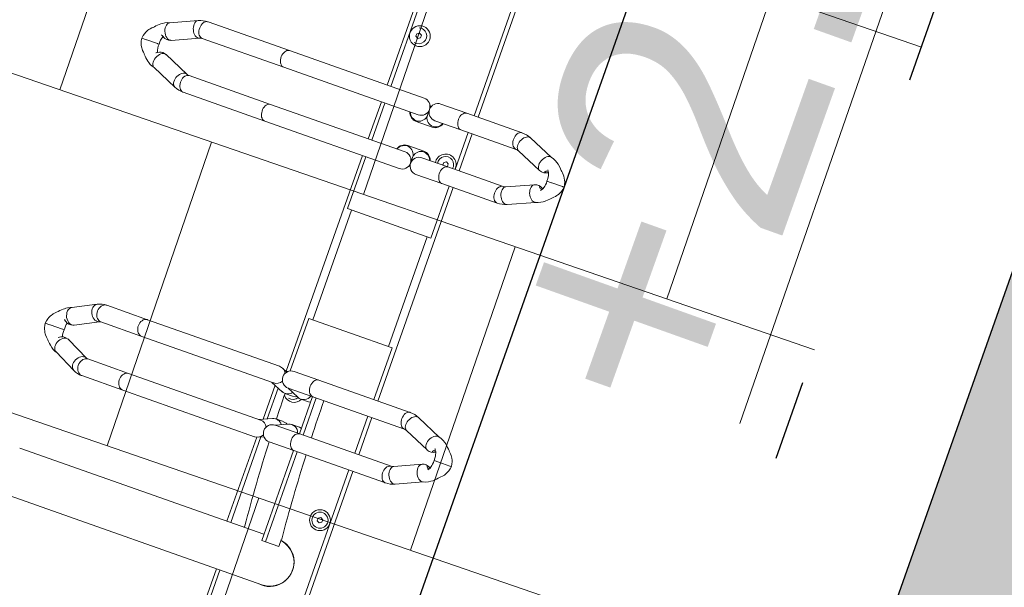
# Model space of a CAD drawing. Header units: metres. Extents: x 134157 to 138734, y 451157 to 455772.
# Tile 22 of 256: x 136359.502 to 136360.729, y 453249.146 to 453249.853. Entities that reach past the tile are written whole.
import ezdxf

# ---------------------------------------------------------------- set-up
doc = ezdxf.new("R2010")
doc.units = ezdxf.units.M
doc.linetypes.add('HIDDEN__G5', pattern=[1.125, 0.75, -0.375])
doc.linetypes.add('TR18X20__G2', pattern=[2.6, 1, -0.4, 0, -0.4, 0, -0.4, 0, -0.4])
doc.layers.add('-DR-alg-hulplijnen', color=210, linetype='Continuous', plot=False)
doc.layers.add('-DR-nw-gr-arc-gras', color=7, linetype='Continuous', true_color=0xb5d5a4)
for name, color, linetype in [('-DR-nw-inr-fietsparkeren Tulip Traverse', 2, 'Continuous'), ('-DR-nw-txt-hoogtemaat', 2, 'Continuous'), ('-DR-nw-vh-band 18-20x25', 2, 'TR18X20__G2'), ('-DR-nw-vh-kantverharding', 3, 'Continuous'), ('VELOPA-FIG15', 1, 'Continuous'), ('VELOPA-FIG25', 1, 'Continuous')]:
    doc.layers.add(name, color=color, linetype=linetype)
doc.layers.add('-DR-nw-rio-HWA 125', color=170, linetype='HIDDEN__G5', lineweight=13)
doc.layers.add('-DR-nw-vh-arc-tegels 300x300x45', color=253, linetype='Continuous', lineweight=9)
doc.layers.add('-DR-nw-vh-arc-sbs kf bruinrood rabat halfsteens', color=7, linetype='Continuous', lineweight=9, true_color=0xb88485)
doc.styles.add('Drong', font='txt', dxfattribs={"height": 1.8})

# ---------------------------------------------------------------- blocks, each defined once
blk = doc.blocks.new('Tulip Traverse')
at = {"layer": 'VELOPA-FIG15', "color": 252, "linetype": 'Continuous', "lineweight": 9}
for p, q in [((822.5, 50), (677.5, 50)), ((822.5, -50), (677.5, -50))]:
    blk.add_line(p, q, dxfattribs=at)
at = {"layer": 'VELOPA-FIG15', "color": 252, "linetype": 'Continuous', "lineweight": 9, "flags": 128}
for points in [[(538.7, 121.5), (538.4, 120.9), (537.6, 119.9), (536.5, 119.2), (535.2, 118.6), (533.6, 118.3), (531.9, 118.2), (530.1, 118.4), (528.2, 118.8), (526.3, 119.4), (524.5, 120.2), (522.9, 121.3), (521.4, 122.4), (520.2, 123.7), (519.2, 125.1), (518.6, 126.4), (518.2, 127.8), (518.2, 129.1), (518.6, 130.3)], [(586.3, 121.5), (586.6, 120.9), (587.4, 119.9), (588.5, 119.2), (589.8, 118.6), (591.4, 118.3), (593.1, 118.2), (594.9, 118.4), (596.8, 118.8), (598.7, 119.4), (600.5, 120.2), (602.1, 121.3), (603.6, 122.4), (604.8, 123.7), (605.8, 125.1), (606.4, 126.4), (606.8, 127.8), (606.8, 129.1), (606.4, 130.3)], [(538, 118.1), (537.8, 116.8), (537.3, 115.5), (536.4, 114.4), (535.3, 113.3), (533.9, 112.4), (532.2, 111.7), (530.4, 111.2), (528.5, 110.9), (526.5, 110.9), (524.6, 111), (522.7, 111.4), (520.9, 112.1), (519.4, 112.9), (518.1, 113.8), (517.1, 115), (516.4, 116.2), (516, 117.4), (516, 118.1)], [(587, 118.1), (587.2, 116.8), (587.7, 115.5), (588.6, 114.4), (589.7, 113.3), (591.1, 112.4), (592.8, 111.7), (594.6, 111.2), (596.5, 110.9), (598.5, 110.9), (600.4, 111), (602.3, 111.4), (604.1, 112.1), (605.6, 112.9), (606.9, 113.8), (607.9, 115), (608.6, 116.2), (609, 117.4), (609, 118.1)], [(913.7, 106), (913.4, 105.5), (912.6, 104.5), (911.5, 103.7), (910.2, 103.1), (908.6, 102.8), (906.9, 102.7), (905.1, 102.8), (903.2, 103.2), (901.3, 103.8), (899.5, 104.7), (897.9, 105.7), (896.4, 106.9), (895.2, 108.2), (894.2, 109.6), (893.6, 111), (893.2, 112.4), (893.2, 113.7), (893.6, 114.9), (893.6, 115)], [(961.3, 106), (961.6, 105.5), (962.4, 104.5), (963.5, 103.7), (964.8, 103.1), (966.4, 102.8), (968.1, 102.7), (969.9, 102.8), (971.8, 103.2), (973.7, 103.8), (975.5, 104.7), (977.1, 105.7), (978.6, 106.9), (979.8, 108.2), (980.8, 109.6), (981.4, 111), (981.8, 112.4), (981.8, 113.7), (981.4, 114.9), (981.4, 115)], [(913, 102.9), (912.8, 101.6), (912.3, 100.3), (911.4, 99.1), (910.3, 98), (908.9, 97.1), (907.2, 96.4), (905.4, 95.8), (903.5, 95.5), (901.5, 95.5), (899.6, 95.7), (897.7, 96.1), (895.9, 96.7), (894.4, 97.5), (893.1, 98.5), (892.1, 99.7), (891.4, 100.9), (891, 102.2), (891, 102.9)], [(962, 102.9), (962.2, 101.6), (962.7, 100.3), (963.6, 99.1), (964.7, 98), (966.1, 97.1), (967.8, 96.4), (969.6, 95.8), (971.5, 95.5), (973.5, 95.5), (975.4, 95.7), (977.3, 96.1), (979.1, 96.7), (980.6, 97.5), (981.9, 98.5), (982.9, 99.7), (983.6, 100.9), (984, 102.2), (984, 102.9)], [(538, 45.1), (537.8, 43.9), (537.3, 42.6), (536.4, 41.4), (535.3, 40.4), (533.9, 39.5), (532.2, 38.8), (530.4, 38.3), (528.5, 38), (526.5, 37.9), (524.6, 38.1), (522.7, 38.5), (520.9, 39.1), (519.4, 39.9), (518.1, 40.9), (517.1, 42), (516.4, 43.2), (516, 44.5), (516, 45.1)], [(587, 45.1), (587.2, 43.9), (587.7, 42.6), (588.6, 41.4), (589.7, 40.4), (591.1, 39.5), (592.8, 38.8), (594.6, 38.3), (596.5, 38), (598.5, 37.9), (600.4, 38.1), (602.3, 38.5), (604.1, 39.1), (605.6, 39.9), (606.9, 40.9), (607.9, 42), (608.6, 43.2), (609, 44.5), (609, 45.1)], [(913, -18.1), (912.8, -19.4), (912.3, -20.7), (911.4, -21.9), (910.3, -23), (908.9, -23.9), (907.2, -24.6), (905.4, -25.2), (903.5, -25.5), (901.5, -25.5), (899.6, -25.3), (897.7, -24.9), (895.9, -24.3), (894.4, -23.5), (893.1, -22.5), (892.1, -21.3), (891.4, -20.1), (891, -18.8), (891, -18.1)], [(962, -18.1), (962.2, -19.4), (962.7, -20.7), (963.6, -21.9), (964.7, -23), (966.1, -23.9), (967.8, -24.6), (969.6, -25.2), (971.5, -25.5), (973.5, -25.5), (975.4, -25.3), (977.3, -24.9), (979.1, -24.3), (980.6, -23.5), (981.9, -22.5), (982.9, -21.3), (983.6, -20.1), (984, -18.8), (984, -18.1)], [(538, -189), (537.8, -190.3), (537.3, -191.6), (536.4, -192.7), (535.3, -193.8), (533.9, -194.7), (532.2, -195.4), (530.4, -196), (528.5, -196.3), (526.5, -196.3), (524.6, -196.1), (522.7, -195.7), (520.9, -195.1), (519.4, -194.3), (518.1, -193.3), (517.1, -192.2), (516.4, -190.9), (516, -189.6), (516, -189)], [(587, -189), (587.2, -190.3), (587.7, -191.6), (588.6, -192.7), (589.7, -193.8), (591.1, -194.7), (592.8, -195.4), (594.6, -196), (596.5, -196.3), (598.5, -196.3), (600.4, -196.1), (602.3, -195.7), (604.1, -195.1), (605.6, -194.3), (606.9, -193.3), (607.9, -192.2), (608.6, -190.9), (609, -189.6), (609, -189)], [(913, -244.2), (912.8, -245.7), (912.3, -247.1), (911.4, -248.5), (910.3, -249.7), (908.9, -250.7), (907.2, -251.6), (905.4, -252.1), (903.5, -252.5), (901.5, -252.5), (899.6, -252.3), (897.7, -251.9), (895.9, -251.2), (894.4, -250.2), (893.1, -249.1), (892.1, -247.8), (891.4, -246.4), (891, -244.9), (891, -244.2)], [(962, -244.2), (962.2, -245.7), (962.7, -247.1), (963.6, -248.5), (964.7, -249.7), (966.1, -250.7), (967.8, -251.6), (969.6, -252.1), (971.5, -252.5), (973.5, -252.5), (975.4, -252.3), (977.3, -251.9), (979.1, -251.2), (980.6, -250.2), (981.9, -249.1), (982.9, -247.8), (983.6, -246.4), (984, -244.9), (984, -244.2)], [(538, -296.7), (537.8, -298.1), (537.3, -299.3), (536.4, -300.5), (535.3, -301.6), (533.9, -302.5), (532.2, -303.2), (530.4, -303.7), (528.5, -304), (526.5, -304.1), (524.6, -303.9), (522.7, -303.5), (520.9, -302.9), (519.4, -302.1), (518.1, -301.1), (517.1, -299.9), (516.4, -298.7), (516, -297.4), (516, -296.7)], [(539.1, -301.9), (538.9, -303.2), (538.4, -304.6), (537.6, -306), (536.5, -307.3), (535.2, -308.6), (533.6, -309.7), (531.9, -310.6), (530.1, -311.4), (528.2, -311.9), (526.3, -312.1), (524.5, -312.2), (522.9, -312), (521.4, -311.5), (520.2, -310.8), (519.2, -309.9), (518.6, -308.9)], [(538.7, -300), (538.9, -300.6), (539.1, -301.9)], [(586.3, -300), (586.1, -300.6), (585.9, -301.9)], [(585.9, -301.9), (586.1, -303.2), (586.6, -304.6), (587.4, -306), (588.5, -307.3), (589.8, -308.6), (591.4, -309.7), (593.1, -310.6), (594.9, -311.4), (596.8, -311.9), (598.7, -312.1), (600.5, -312.2), (602.1, -312), (603.6, -311.5), (604.8, -310.8), (605.8, -309.9), (606.4, -308.9)], [(587, -296.7), (587.2, -298.1), (587.7, -299.3), (588.6, -300.5), (589.7, -301.6), (591.1, -302.5), (592.8, -303.2), (594.6, -303.7), (596.5, -304), (598.5, -304.1), (600.4, -303.9), (602.3, -303.5), (604.1, -302.9), (605.6, -302.1), (606.9, -301.1), (607.9, -299.9), (608.6, -298.7), (609, -297.4), (609, -296.7)], [(913, -298.2), (912.8, -299.7), (912.3, -301.2), (911.4, -302.5), (910.3, -303.7), (908.9, -304.8), (907.2, -305.6), (905.4, -306.2), (903.5, -306.5), (901.5, -306.6), (899.6, -306.4), (897.7, -305.9), (895.9, -305.2), (894.4, -304.3), (893.1, -303.1), (892.1, -301.8), (891.4, -300.4), (891, -299), (891, -298.2)], [(914.1, -302.7), (913.9, -304.2), (913.4, -305.8), (912.6, -307.3), (911.5, -308.7), (910.2, -310.1), (908.6, -311.2), (906.9, -312.2), (905.1, -312.9), (903.2, -313.4), (901.3, -313.6), (899.5, -313.5), (897.9, -313.1), (896.4, -312.5), (895.2, -311.6), (894.2, -310.6), (893.8, -309.9)], [(913.5, -300), (913.9, -301.2), (914.1, -302.7)], [(961.5, -300), (961.1, -301.2), (960.9, -302.7)], [(960.9, -302.7), (961.1, -304.2), (961.6, -305.8), (962.4, -307.3), (963.5, -308.7), (964.8, -310.1), (966.4, -311.2), (968.1, -312.2), (969.9, -312.9), (971.8, -313.4), (973.7, -313.6), (975.5, -313.5), (977.1, -313.1), (978.6, -312.5), (979.8, -311.6), (980.8, -310.6), (981.2, -309.9)], [(962, -298.2), (962.2, -299.7), (962.7, -301.2), (963.6, -302.5), (964.7, -303.7), (966.1, -304.8), (967.8, -305.6), (969.6, -306.2), (971.5, -306.5), (973.5, -306.6), (975.4, -306.4), (977.3, -305.9), (979.1, -305.2), (980.6, -304.3), (981.9, -303.1), (982.9, -301.8), (983.6, -300.4), (984, -299), (984, -298.2)]]:
    blk.add_lwpolyline(points, dxfattribs=at)
at = {"layer": 'VELOPA-FIG25', "color": 252, "linetype": 'Continuous', "lineweight": 9}
for p, q in [((562.5, 188.4), (562.5, 190)), ((562.5, 188), (562.5, 188.4)), ((562.5, 174), (562.5, 188)), ((562.5, 174), (562.5, 173.7)), ((562.5, 173.7), (562.5, 167.5)), ((937.5, 172), (937.5, 173.7)), ((937.5, 171.6), (937.5, 172)), ((532.8, 163), (518.6, 130.3)), ((606.4, 130.3), (592.2, 163)), ((937.5, 157.2), (937.5, 171.6)), ((538.7, 121.5), (553.1, 154.4)), ((571.9, 154.4), (586.3, 121.5)), ((937.5, 157.2), (937.5, 156.9)), ((937.5, 156.9), (937.5, 150.7)), ((907.9, 147), (893.6, 115)), ((913.7, 106), (928, 138.2)), ((947, 138.2), (961.3, 106)), ((981.4, 115), (967.1, 147)), ((516, 118.1), (516, 45.1)), ((538, 45.1), (538, 118.1)), ((587, 118.1), (587, 45.1)), ((609, 45.1), (609, 118.1)), ((891, 102.9), (891, -18.1)), ((913, -18.1), (913, 102.9)), ((962, 102.9), (962, -18.1)), ((984, -18.1), (984, 102.9)), ((516, 60), (234, 60)), ((516, 54.7), (234, 54.7)), ((587, 60), (538, 60)), ((587, 54.7), (538, 54.7)), ((891, 60), (609, 60)), ((677.5, 54.7), (609, 54.7)), ((677.5, -55.3), (677.5, 54.7)), ((891, 54.7), (822.5, 54.7)), ((822.5, 54.7), (822.5, -55.3)), ((962, 60), (913, 60)), ((962, 54.7), (913, 54.7)), ((1266, 60), (984, 60)), ((1266, 54.7), (984, 54.7)), ((516, 45.1), (516, 10.8)), ((538, 10.8), (538, 45.1)), ((581.5, 41.5), (583.3, 44.5)), ((583.3, 38.5), (581.5, 41.5)), ((583.3, 44.5), (586.7, 44.5)), ((586.7, 38.5), (583.3, 38.5)), ((586.7, 44.5), (587, 44)), ((587, 39), (586.7, 38.5)), ((587, 45.1), (587, 10.8)), ((609, 10.8), (609, 45.1)), ((1051.5, 41.5), (1053.3, 44.5)), ((1053.3, 38.5), (1051.5, 41.5)), ((1053.3, 44.5), (1056.7, 44.5)), ((1056.7, 38.5), (1053.3, 38.5)), ((1056.7, 44.5), (1058.5, 41.5)), ((1058.5, 41.5), (1056.7, 38.5)), ((522.7, 0.6), (522.7, -1.1)), ((546.6, -10.8), (546.6, 10.2)), ((578.4, 10.2), (578.4, -10.8)), ((602.3, -1.1), (602.3, 0.6)), ((1093, 4.2), (1103, 4.2)), ((1103, -13.7), (1103, 4.2)), ((516, -11.3), (516, -189)), ((527, -0.3), (534.5, -0.3)), ((534.7, -0.3), (534.5, -0.3)), ((538, -189), (538, -11.3)), ((587, -11.3), (587, -189)), ((590.5, -0.3), (590.3, -0.3)), ((590.5, -0.3), (598, -0.3)), ((609, -189), (609, -11.3)), ((1155.1, -341.2), (1155.1, -0.1)), ((891, -18.1), (891, -50.6)), ((913, -13.7), (962, -13.7)), ((913, -50.6), (913, -18.1)), ((913, -18.6), (962, -18.6)), ((920.7, -31.3), (920.7, -21.2)), ((954.3, -21.2), (954.3, -31.3)), ((962, -18.1), (962, -50.6)), ((984, -13.7), (1103, -13.7)), ((984, -50.6), (984, -18.1)), ((984, -18.6), (1103, -18.6)), ((1094.9, -18.6), (1094.9, -341.1)), ((1103, -13.7), (1103, -18.6)), ((913, -51.2), (919.8, -35.5)), ((955.2, -35.5), (962, -51.2)), ((441.5, -43.5), (443.3, -40.5)), ((443.3, -46.5), (441.5, -43.5)), ((443.3, -40.5), (446.7, -40.5)), ((446.7, -46.5), (443.3, -46.5)), ((446.7, -40.5), (448.5, -43.5)), ((448.5, -43.5), (446.7, -46.5)), ((920.7, -52.2), (920.7, -42.1)), ((954.3, -42.1), (954.3, -52.2)), ((1094.9, -44.5), (1093, -44.5)), ((405.2, -55.3), (516, -55.3)), ((516, -60), (405.2, -60)), ((538, -55.3), (587, -55.3)), ((587, -60), (538, -60)), ((609, -55.3), (677.5, -55.3)), ((894, -60), (609, -60)), ((822.5, -55.3), (892, -55.3)), ((894.8, -58.9), (891.9, -65.6)), ((913, -72.1), (919.8, -56.4)), ((955.2, -56.4), (962, -72.1)), ((983.1, -65.6), (980.2, -58.9)), ((1155.1, -55.3), (1266, -55.3)), ((1266, -60), (1155.1, -60)), ((891, -69.9), (891, -244.2)), ((913, -244.2), (913, -69.9)), ((959.9, -67.3), (915.1, -67.3)), ((957.8, -62.4), (917.2, -62.4)), ((962, -69.9), (962, -244.2)), ((1094.9, -62.4), (981.7, -62.4)), ((1094.9, -67.3), (983.7, -67.3)), ((984, -244.2), (984, -69.9)), ((516, -189), (516, -296.7)), ((538, -296.7), (538, -189)), ((587, -189), (587, -296.7)), ((609, -296.7), (609, -189)), ((891, -244.2), (891, -298.2)), ((913, -298.2), (913, -244.2)), ((962, -244.2), (962, -298.2)), ((984, -298.2), (984, -244.2)), ((553.1, -332.4), (538.7, -300)), ((586.3, -300), (571.9, -332.4)), ((927.8, -328.3), (913.5, -300)), ((961.5, -300), (947.2, -328.3)), ((518.6, -308.9), (532.9, -341.3)), ((592.1, -341.3), (606.4, -308.9)), ((893.8, -309.9), (908.2, -338.2)), ((966.8, -338.2), (981.2, -309.9)), ((928.1, -329), (927.9, -328.4)), ((947.1, -328.4), (946.9, -329.1)), ((553.2, -332.7), (553.1, -332.4)), ((571.9, -332.4), (571.8, -332.7)), ((937.5, -339.9), (937.5, -337.9)), ((937.5, -339.9), (937.5, -340.3)), ((937.5, -356.6), (937.5, -340.3)), ((562.5, -346.7), (562.5, -345)), ((562.5, -346.7), (562.5, -347.1)), ((562.5, -361.4), (562.5, -347.1)), ((562.5, -361.7), (562.5, -361.4)), ((562.5, -367.9), (562.5, -361.7)), ((937.5, -357), (937.5, -356.6)), ((937.5, -363), (937.5, -357))]:
    blk.add_line(p, q, dxfattribs=at)
at = {"layer": 'VELOPA-FIG25', "color": 252, "linetype": 'Continuous', "lineweight": 9, "flags": 128}
for points in [[(562.5, 190), (559.1, 189.5), (556.3, 188.7), (553.8, 187.6), (552.1, 186.7), (551, 186.1), (550.5, 185.7), (549.7, 185.2), (548.1, 183.9), (546.5, 182.3), (545.9, 181.5), (545.2, 180.9), (543.9, 179.8), (542.5, 178.5), (540.2, 176.1), (538, 173.6), (536.6, 171.5), (535.1, 169), (533.7, 166), (532.6, 162.3)], [(592.4, 162.3), (591.3, 166), (589.9, 169), (588.4, 171.5), (587, 173.6), (584.1, 176.9), (582.5, 178.5), (581.1, 179.8), (580.4, 180.4), (579.8, 180.9), (579.1, 181.5), (578.5, 182.3), (576.9, 183.9), (575.3, 185.2), (574.2, 186), (573.5, 186.4), (572.4, 187), (570.8, 187.8), (568.7, 188.7), (565.9, 189.5), (562.5, 190)], [(937.5, 173.7), (934.2, 173.2), (931.6, 172.5), (929.7, 171.7), (927.6, 170.8), (926.1, 169.9), (924.7, 168.9), (922.8, 167.3), (921.1, 165.5), (920.4, 164.7), (919.7, 164.2), (918.2, 162.9), (916.5, 161.2), (913.2, 157.6), (911.8, 155.7), (910.3, 153.2), (908.8, 150.1), (907.6, 146.2)], [(967.4, 146.2), (966.2, 150.1), (964.7, 153.2), (963.2, 155.7), (961.8, 157.6), (958.5, 161.2), (956.8, 162.9), (955.3, 164.2), (954.6, 164.7), (953.9, 165.5), (952.2, 167.3), (950.3, 168.9), (948.9, 169.9), (947.4, 170.8), (945.3, 171.7), (943.4, 172.5), (940.8, 173.2), (937.5, 173.7)], [(532.7, 162.3), (532.6, 161.4), (532.8, 159.9), (533.3, 158.4), (534.3, 156.9), (535.6, 155.5), (537.2, 154.2), (539, 153.1), (541, 152.2), (543, 151.6), (545, 151.2), (547, 151.1), (548.8, 151.4), (550.4, 151.9), (551.7, 152.6), (552.7, 153.6), (553.1, 154.5)], [(551.7, 165.8), (552.2, 164.9), (552.7, 163.8), (553, 162.7), (553, 162), (552.9, 161.5), (552.6, 161.3), (552.1, 161.4), (551.5, 161.9), (551, 162.6), (550.8, 163.7), (550.7, 164.7), (550.7, 165.2)], [(562.5, 167.4), (565.1, 167.6), (567.4, 167.4), (569.3, 167.1), (570.8, 166.7), (573.1, 165.9), (575, 164.8), (575.7, 164.2), (576.1, 163.9), (576.2, 163.8), (576.2, 163.9)], [(592.3, 162.3), (592.5, 161.4), (592.3, 159.9), (591.7, 158.4), (590.7, 156.9), (589.4, 155.5), (587.8, 154.2), (586, 153.1), (584, 152.2), (582, 151.6), (580, 151.2), (578, 151.1), (576.2, 151.4), (574.6, 151.9), (573.3, 152.6), (572.3, 153.6), (571.9, 154.5)], [(572, 162.2), (572.1, 161.6), (572.3, 161.4), (572.8, 161.4), (573.4, 161.7), (574, 162.5), (574.2, 163.6), (574.3, 164.7), (574.3, 165.2)], [(923.5, 147), (923.5, 147), (923.6, 147.1), (924, 147.4), (924.7, 147.9), (925.6, 148.5), (926.8, 149.1), (928.2, 149.7), (929.8, 150.1), (931.8, 150.5), (934.4, 150.8), (937.5, 150.7)], [(927, 149.2), (927.2, 148.8), (927.7, 147.7), (928, 146.6), (928, 145.8), (927.9, 145.3), (927.6, 145.1), (927.1, 145.2), (926.5, 145.6), (926, 146.3), (925.8, 147.3), (925.7, 148.4), (925.7, 148.5)], [(937.5, 150.7), (940.1, 150.8), (942.4, 150.6), (944.3, 150.4), (945.8, 150), (948.1, 149.2), (950, 148.1), (950.7, 147.6), (951.1, 147.3), (951.3, 147.2), (951.3, 147.2)], [(947, 146), (947.1, 145.4), (947.3, 145.1), (947.8, 145.1), (948.4, 145.4), (949, 146.2), (949.2, 147.3), (949.3, 148.4), (949.3, 148.5)], [(907.7, 146.2), (907.6, 145.2), (907.8, 143.7), (908.3, 142.2), (909.3, 140.7), (910.6, 139.3), (912.2, 137.9), (914, 136.8), (916, 135.9), (918, 135.3), (920, 134.9), (922, 134.9), (923.8, 135.1), (925.4, 135.7), (926.7, 136.5), (927.7, 137.5), (928, 138.3)], [(967.3, 146.2), (967.5, 145.2), (967.3, 143.7), (966.7, 142.2), (965.7, 140.7), (964.4, 139.3), (962.8, 137.9), (961, 136.8), (959, 135.9), (957, 135.3), (955, 134.9), (953, 134.9), (951.2, 135.1), (949.6, 135.7), (948.3, 136.5), (947.3, 137.5), (947, 138.3)], [(920.6, -21.2), (920.7, -21.1), (920.2, -18.6)], [(954.4, -21.2), (954.3, -21.1), (954.8, -18.6)], [(919.1, -37), (920.1, -38.6), (920.6, -42.1)], [(955.9, -37), (954.9, -38.6), (954.4, -42.1)], [(894.1, -60.4), (893.9, -59.5), (893.7, -57.8)], [(908.2, -338.2), (908.3, -338.5), (909.3, -339.8), (910.6, -340.8), (912.2, -341.5), (914, -341.9), (916, -341.9), (918, -341.6), (920, -341), (922, -340.2), (923.8, -339), (925.4, -337.6), (926.7, -336.1), (927.7, -334.4), (928.3, -332.7), (928.5, -331.1)], [(928.5, -331.1), (928.3, -329.5), (927.8, -328.3)], [(946.6, -331.1), (946.8, -329.5), (947.2, -328.3)], [(966.8, -338.2), (966.7, -338.5), (965.7, -339.8), (964.4, -340.8), (962.8, -341.5), (961, -341.9), (959, -341.9), (957, -341.6), (955, -341), (953, -340.2), (951.2, -339), (949.6, -337.6), (948.3, -336.1), (947.3, -334.4), (946.8, -332.7), (946.6, -331.1)], [(532.9, -341.1), (533.7, -344), (535.1, -347), (536.6, -349.5), (537.9, -351.4), (540.9, -354.8), (542.5, -356.4), (544, -357.7), (544.6, -358.3), (545.2, -358.8), (545.8, -359.4), (546.5, -360.2), (548.1, -361.8), (549.7, -363.1), (550.8, -363.9), (551.5, -364.3), (552.6, -364.9), (554.2, -365.7), (556.3, -366.6), (559.1, -367.4), (562.5, -367.9)], [(533, -341.3), (533.3, -342), (534.3, -343.1), (535.6, -343.9), (537.2, -344.4), (539, -344.6), (541, -344.6), (543, -344.2), (545, -343.6), (547, -342.7), (548.8, -341.5), (550.4, -340.2), (551.7, -338.8), (552.7, -337.3), (553.3, -335.8), (553.5, -334.3)], [(552.3, -342.7), (552.2, -342.9), (551.6, -343.9), (551, -345.1), (550.8, -345.9), (550.7, -346.2), (550.7, -346.2)], [(553.5, -334.3), (553.3, -332.9), (553, -332.4)], [(562.5, -367.9), (565.9, -367.4), (568.7, -366.6), (571.2, -365.5), (572.9, -364.7), (574, -364), (574.5, -363.6), (575.3, -363.1), (576.9, -361.8), (578.5, -360.2), (579.2, -359.4), (579.8, -358.8), (580.4, -358.3), (581, -357.7), (582.5, -356.4), (584.1, -354.8), (587.1, -351.4), (588.5, -349.5), (589.9, -347), (591.3, -344), (592.1, -341.1)], [(571.7, -333.1), (571.2, -335), (571, -337.3), (571.3, -339.4), (571.8, -341.1), (572.9, -343.5), (573.4, -344.3), (573.8, -344.9), (574, -345.3), (574, -345.3)], [(571.6, -334.3), (571.8, -332.9), (572, -332.4)], [(592, -341.3), (591.7, -342), (590.7, -343.1), (589.4, -343.9), (587.8, -344.4), (586, -344.6), (584, -344.6), (582, -344.2), (580, -343.6), (578, -342.7), (576.2, -341.5), (574.6, -340.2), (573.3, -338.8), (572.3, -337.3), (571.8, -335.8), (571.6, -334.3)], [(908.1, -338), (908.8, -340.4), (910.2, -343.1), (911.5, -345.1), (912.6, -346.5), (913.6, -347.8), (915, -349.4), (916.7, -351), (918.5, -352.6), (920, -354.2), (921.3, -355.6), (922.5, -356.8), (923.4, -357.5), (924.3, -358.2), (925.6, -359.1), (927.5, -360.2), (929.4, -361), (931.6, -361.8), (934.4, -362.5), (937.5, -363)], [(926.9, -339.6), (926.6, -340.1), (926, -341.1), (925.8, -341.8), (925.7, -342), (925.7, -341.8), (925.8, -341.3), (925.8, -340.6)], [(937.5, -363), (940.4, -362.6), (943, -361.9), (945.1, -361.2), (946.9, -360.4), (948.8, -359.4), (950.2, -358.6), (951.2, -357.9), (953.6, -355.8), (955.4, -353.8), (956.2, -352.9), (957.2, -352), (958.4, -351), (959.7, -349.7), (961.4, -347.8), (963.5, -345.1), (965, -342.8), (966.3, -340.1), (967, -338)]]:
    blk.add_lwpolyline(points, dxfattribs=at)
at = {"layer": 'VELOPA-FIG25', "color": 252, "linetype": 'Continuous', "lineweight": 9}
for centre, radius in [((1055, 41.5), 13), ((1055, 41.5), 10), ((445, -42), 13)]:
    blk.add_circle(centre, radius, dxfattribs=at)
for centre, radius, start, end in [((560, 149.1), 18.5, 82.1098, 127.3763), ((541.7, 159), 12.3, 338.4965, 33.8595), ((581.6, 158.8), 10.6, 147.1944, 204.338), ((579.5, 161.4), 7.59, 145.2636, 174.2273), ((916.8, 142.9), 12.2, 337.8613, 31.5545), ((956.5, 142.7), 10.6, 146.3888, 204.8402), ((953.7, 145.5), 6.81, 146.8801, 175.2455), ((546.4, 118), 30.4, 156.2888, 179.9028), ((578.5, 118), 30.5, 0.1365, 23.6714), ((546.4, 118), 8.35, 155.776, 179.712), ((578.5, 118), 8.54, 0.5484, 23.9635), ((920.6, 102.9), 29.6, 155.7871, 179.8918), ((954.3, 102.8), 29.7, 0.1503, 24.1702), ((920.6, 102.9), 7.55, 155.1689, 179.649), ((954.3, 102.8), 7.74, 0.6599, 24.5221), ((585, 41.5), 13, 81.1456, 278.8544), ((585, 41.5), 10, 78.4571, 281.5429), ((1125, -0.3), 30.5, 351.3116, 171.5322), ((1125, 0), 30.1, 359.7684, 171.8778), ((534.6, 10.7), 11, 269.9038, 72.1385), ((534.7, 10.2), 12, 0, 73.7845), ((590.4, 10.2), 12, 106.2055, 180), ((590.4, 10.7), 11, 107.8615, 270.0962), ((527, 10.8), 11, 180, 0), ((598, 10.8), 11, 180, 0), ((901.8, 2374.2), 2377.6, 271.9815, 274.6127), ((527, -11.3), 11, 0, 180), ((534.7, -11.2), 11, 287.5241, 90.0274), ((534.7, -10.8), 12, 286.2155, 0), ((590.4, -10.8), 12, 180, 253.7945), ((590.3, -11.2), 11, 89.9726, 252.4759), ((598, -11.3), 11, 0, 180), ((893.9, 2582.8), 2586.4, 270.4234, 271.5091), ((909.9, -31.2), 10.8, 336.647, 73.2243), ((965.1, -31.2), 10.8, 106.7757, 203.353), ((445, -43.5), 10, 60, 195.466), ((445, -43.5), 10, 344.534, 60), ((915, -43.5), 10, 344.534, 60), ((915, -42), 13, 308.5211, 64.2094), ((910, -52.2), 10.6, 336.4236, 53.9238), ((965, -52.2), 10.6, 126.0762, 203.5764), ((901.8, 2325.5), 2377.7, 271.9815, 274.6127), ((902, -50.6), 11, 180, 0), ((901.8, -69.9), 10.8, 117.2725, 179.8318), ((902.2, -69.9), 10.8, 0.2797, 62.616), ((893.9, 2532.4), 2584.7, 270.5924, 271.3342), ((973, -50.6), 11, 180, 0), ((972.8, -69.9), 10.8, 117.393, 179.7118), ((973.2, -69.9), 10.8, 0.1665, 62.7287), ((546, -296.7), 29.9, 180.1465, 204.0079), ((546, -296.7), 8, 180.6237, 204.3373), ((579.2, -296.7), 7.81, 335.3701, 359.669), ((579.2, -296.7), 29.8, 335.9495, 359.8966), ((916.8, -298.1), 25.8, 180.2359, 207.0873), ((917, -298.1), 3.97, 181.9958, 208.1245), ((958.1, -298.1), 3.91, 331.6796, 358.2002), ((958.3, -298.1), 25.7, 332.8593, 359.818), ((919.3, -333.5), 9.75, 321.0807, 23.266), ((958.2, -333.6), 12.2, 160.5616, 222.1983), ((559.8, -326.1), 19.1, 245.4192, 277.9826), ((543.8, -337), 10.2, 326.0065, 22.3686), ((934.6, -315.5), 22.6, 253.7086, 277.3994), ((940.4, -314.6), 23.4, 262.9441, 285.5692), ((564.9, -324.6), 20.6, 263.2008, 292.8484)]:
    blk.add_arc(centre, radius, start, end, dxfattribs=at)
blk = doc.blocks.new('Tulip fietsenrek rail')
at = {"layer": '-DR-alg-hulplijnen'}
blk.add_lwpolyline([(3150, -1935), (3150, -10), (150, -10), (150, -1935)], close=True, dxfattribs=at)
at = {"layer": 'VELOPA-FIG15'}
blk.add_blockref('Tulip Traverse', (150, -200), dxfattribs=at)

msp = doc.modelspace()

# ---------------------------------------------------------------- hatches: boundary and pattern name
at = {"layer": '-DR-nw-gr-arc-gras', "transparency": 33554687}
h = msp.add_hatch(dxfattribs=at)
h.set_pattern_fill('AGR-BOLLEN', color=256, scale=0.1, pattern_type=2)
h.set_pattern_definition([(115.335625, (136419.71802, 453326.2367), (-0.223681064, -0.105903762), [0.06, -0.187485]), (205.335625, (136419.71802, 453326.2367), (0.105903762, -0.223681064), [0.06, -0.187485])])
edge = h.paths.add_edge_path()
edge.add_arc((-7000776.8095, 3043164.5676), 7592527.9974, 340.05675056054, 340.05722562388)
edge.add_line((136455.7816, 453494.2543), (136455.1236, 453494.4934))
edge.add_arc((380495.2224, 364992.5484), 259592.3036, 160.066656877, 160.080445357)
edge.add_line((136433.8323, 453435.7615), (136433.8135, 453435.7683))
edge.add_line((136433.8135, 453435.7683), (136432.1795, 453431.2551))
edge.add_line((136432.1795, 453431.2551), (136432.1983, 453431.2483))
edge.add_line((136432.1983, 453431.2483), (136431.6776, 453429.8696))
edge.add_line((136431.6776, 453429.8696), (136432.3364, 453429.6312))
edge.add_line((136432.3364, 453429.6312), (136434.3093, 453435.0766))
at = {"layer": '-DR-nw-vh-arc-sbs kf bruinrood rabat halfsteens', "transparency": 33554687}
h = msp.add_hatch(color=256, dxfattribs=at)
h.dxf.hatch_style = 1
h.paths.add_polyline_path([(136358.7023, 453243.7708), (136359.0795, 453243.6376), (136363.7281, 453256.8013), (136363.7665, 453256.9101), (136369.7582, 453272.2811), (136369.3818, 453272.4168), (136363.3915, 453257.0494)])
at = {"layer": '-DR-nw-vh-arc-tegels 300x300x45'}
h = msp.add_hatch(dxfattribs=at)
h.set_pattern_fill('AVH-TEGEL_200X200_HALFST', color=256, scale=2, angle=71, pattern_type=2)
h.set_pattern_definition([(71, (0, 0), (-0.05887645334, 0.44332106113), [0.4, -0.4]), (161, (0, 0), (-0.13022726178, -0.37820743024), [])])
edge = h.paths.add_edge_path()
edge.add_line((136352.2812, 453245.1899), (136357.3044, 453243.416))
edge.add_line((136357.3044, 453243.416), (136356.43, 453240.9399))
edge.add_arc((136353.7898, 453241.8722), 2.8, 253.3613, 340.5499, ccw=False)
edge.add_line((136352.988, 453239.1895), (136352.0299, 453239.4758))
edge.add_line((136352.0299, 453239.4758), (136351.7436, 453238.5177))
edge.add_line((136351.7436, 453238.5177), (136352.7017, 453238.2313))
edge.add_arc((136353.7894, 453241.8768), 3.8043, 253.3871, 342.5675)
edge.add_line((136357.4189, 453240.7371), (136357.136, 453240.837))
edge.add_line((136357.136, 453240.837), (136357.6355, 453242.2514))
edge.add_line((136357.6355, 453242.2514), (136357.9184, 453242.1515))
edge.add_line((136357.9184, 453242.1515), (136358.2473, 453243.083))
edge.add_line((136358.2473, 453243.083), (136360.8887, 453250.5626))
edge.add_line((136360.8887, 453250.5626), (136360.6529, 453250.6459))
edge.add_line((136360.6529, 453250.6459), (136360.8028, 453251.0702))
edge.add_line((136360.8028, 453251.0702), (136360.7556, 453251.0868))
edge.add_line((136360.7556, 453251.0868), (136355.1659, 453253.1202))
edge.add_line((136355.1659, 453253.1202), (136352.2812, 453245.1899))

# ---------------------------------------------------------------- linework, layer by layer
at = {"layer": '-DR-nw-rio-HWA 125', "flags": 128}
msp.add_lwpolyline([(136359.293, 453246.1616), (136365.5231, 453264.1075), (136373.3897, 453285.002)], dxfattribs=at)
at = {"layer": '-DR-nw-vh-band 18-20x25'}
msp.add_lwpolyline([(136358.8467, 453244.7803), (136361.0385, 453250.987)], dxfattribs=at)
at = {"layer": '-DR-nw-vh-kantverharding'}
msp.add_lwpolyline([(136358.4359, 453243.0164), (136363.3915, 453257.0494, 0.414214), (136363.1073, 453257.6969), (136361.8029, 453258.2053, -0.414214), (136361.6323, 453258.5938), (136373.7627, 453289.7131, -0.414214), (136374.1512, 453289.8837), (136375.4556, 453289.3752, 0.414214), (136376.103, 453289.6595), (136376.7442, 453291.3044), (136376.9406, 453291.8606, 0.414214), (136376.6357, 453292.4986), (136375.3156, 453292.9647, -0.414214), (136375.1326, 453293.3475), (136380.7601, 453309.2831, -0.414214), (136381.1428, 453309.466), (136382.4629, 453308.9999, 0.414214), (136383.1009, 453309.3048)], format="xyb", dxfattribs=at)

# ---------------------------------------------------------------- block references
at = {"layer": '-DR-nw-inr-fietsparkeren Tulip Traverse', "xscale": 0.001, "yscale": 0.001, "zscale": 0.001, "rotation": 250.5473389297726}
msp.add_blockref('Tulip fietsenrek rail', (136360.4273, 453250.3127), dxfattribs=at)

# ---------------------------------------------------------------- texts
at = {"layer": '-DR-nw-txt-hoogtemaat', "style": 'Drong'}
msp.add_text('+2.05', height=0.32, rotation=70.3356, dxfattribs=at).set_placement((136360.3613, 453249.3283))

doc.saveas('drawing.dxf')
